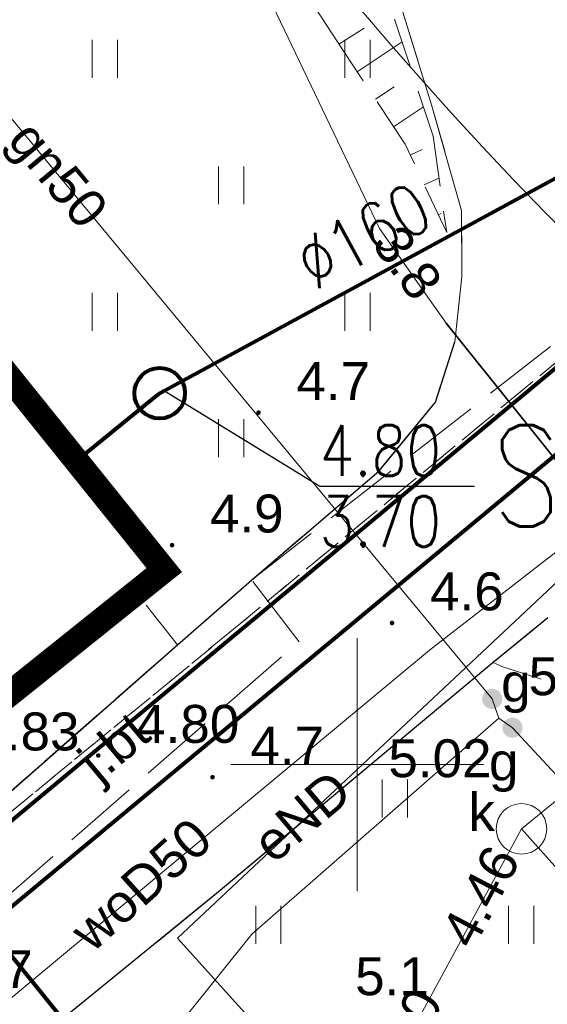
# Model space of a CAD drawing. Extents: x 5474185 to 5474933, y 5916077 to 5916824.
# Tile 154 of 256: x 5474593 to 5474604, y 5916295 to 5916315. Entities that reach past the tile are written whole.
import ezdxf
from ezdxf.enums import TextEntityAlignment as Align

# ---------------------------------------------------------------- set-up
doc = ezdxf.new("R2010")
doc.units = 0
for name, pattern in [('PRZER1-1', [1, 0.5, -0.5]), ('PRZER2-1', [1.5, 1, -0.5]), ('PRZER3-1', [2, 1.5, -0.5])]:
    doc.linetypes.add(name, pattern=pattern)
for name, color, linetype, lineweight in [('GESBZO', 253, 'CONTINUOUS', 50), ('GESUZY', 253, 'CONTINUOUS', 18), ('GSLKRW', 253, 'CONTINUOUS', 25), ('GSPWPN', 253, 'CONTINUOUS', 13), ('GSPWPN_O', 253, 'CONTINUOUS', 13), ('GSPWPS', 253, 'CONTINUOUS', 13), ('GSPWPS_O', 253, 'CONTINUOUS', 13), ('GSSKOA', 253, 'CONTINUOUS', 18), ('GSSKOA_O', 253, 'CONTINUOUS', 18), ('GSSKOD', 253, 'CONTINUOUS', 18), ('GSSUTR', 254, 'CONTINUOUS', 18), ('GSSZSN', 254, 'CONTINUOUS', 18), ('GULEPR', 254, 'CONTINUOUS', 18), ('GULEPR_O', 254, 'CONTINUOUS', 18), ('GULGPR', 254, 'CONTINUOUS', 18), ('GULGPR_O', 254, 'CONTINUOUS', 18), ('GULKPR', 7, 'CONTINUOUS', 18), ('GULKPR_O', 254, 'CONTINUOUS', 18), ('GULLOB', 254, 'CONTINUOUS', 35), ('GULTPR', 254, 'CONTINUOUS', 18), ('GULWPR', 7, 'CONTINUOUS', 18), ('GULWPR_O', 254, 'CONTINUOUS', 18), ('GUPGZA', 253, 'CONTINUOUS', 18), ('GUPGZA_O', 253, 'CONTINUOUS', 18), ('GUPPRZ_O', 40, 'CONTINUOUS', 18), ('GUSKSD', 253, 'CONTINUOUS', 18), ('GUSKSD_O', 253, 'CONTINUOUS', 18), ('IS HP zasięg', 251, 'CONTINUOUS', 20), ('IS ks', 34, 'CONTINUOUS', 40), ('IS opis', 7, 'CONTINUOUS', 20), ('IS w', 4, 'CONTINUOUS', 60), ('Ramka sekcyjna', 253, 'CONTINUOUS', 18)]:
    doc.layers.add(name, color=color, linetype=linetype, lineweight=lineweight)
for name, color, linetype in [('I-SCIANA', 12, 'CONTINUOUS'), ('ks_Linie_odn', 2, 'CONTINUOUS'), ('ks_Opis_PZ_1', 2, 'CONTINUOUS'), ('ks_Teksty', 2, 'CONTINUOUS')]:
    doc.layers.add(name, color=color, linetype=linetype)
doc.styles.add('Arial', font='arial.ttf')
doc.styles.get("Standard").update_dxf_attribs({"font": 'simplex.shx'})

msp = doc.modelspace()

# ---------------------------------------------------------------- hatches: boundary and pattern name
at = {"layer": 'GSPWPN'}
for points in [[(5474598.049999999, 5916306.914999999), (5474598.038353, 5916306.916533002), (5474598.027499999, 5916306.921029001), (5474598.018180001, 5916306.928180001), (5474598.011029, 5916306.937499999), (5474598.006533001, 5916306.948353), (5474598.005, 5916306.96), (5474598.006533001, 5916306.971646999), (5474598.011029, 5916306.9825), (5474598.018180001, 5916306.99182), (5474598.027499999, 5916306.998971), (5474598.038353, 5916307.003466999), (5474598.049999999, 5916307.005), (5474598.061646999, 5916307.003466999), (5474598.0725, 5916306.998971), (5474598.081819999, 5916306.99182), (5474598.088970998, 5916306.9825), (5474598.093466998, 5916306.971646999), (5474598.095, 5916306.96), (5474598.093466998, 5916306.948353), (5474598.088970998, 5916306.937499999), (5474598.081819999, 5916306.928180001), (5474598.0725, 5916306.921029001), (5474598.061646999, 5916306.916533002)], [(5474596.34, 5916304.294999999), (5474596.328352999, 5916304.296533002), (5474596.317499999, 5916304.301029), (5474596.308180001, 5916304.308180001), (5474596.301029, 5916304.3175), (5474596.296533, 5916304.328353), (5474596.295, 5916304.34), (5474596.296533, 5916304.351647), (5474596.301029, 5916304.3625), (5474596.308180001, 5916304.37182), (5474596.317499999, 5916304.378971), (5474596.328352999, 5916304.383466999), (5474596.34, 5916304.385), (5474596.351647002, 5916304.383466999), (5474596.3625, 5916304.378971), (5474596.37182, 5916304.37182), (5474596.378971, 5916304.3625), (5474596.383467, 5916304.351647), (5474596.385, 5916304.34), (5474596.383467, 5916304.328353), (5474596.378971, 5916304.3175), (5474596.37182, 5916304.308180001), (5474596.3625, 5916304.301029), (5474596.351647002, 5916304.296533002)], [(5474600.689999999, 5916302.755), (5474600.678352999, 5916302.756533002), (5474600.667499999, 5916302.761029), (5474600.658179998, 5916302.768180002), (5474600.651029, 5916302.7775), (5474600.646532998, 5916302.788353), (5474600.644999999, 5916302.800000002), (5474600.646532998, 5916302.811647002), (5474600.651029, 5916302.8225), (5474600.658179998, 5916302.831819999), (5474600.667499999, 5916302.838971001), (5474600.678352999, 5916302.843467), (5474600.689999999, 5916302.845000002), (5474600.701646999, 5916302.843467), (5474600.712499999, 5916302.838971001), (5474600.721819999, 5916302.831819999), (5474600.728970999, 5916302.8225), (5474600.733466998, 5916302.811647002), (5474600.734999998, 5916302.800000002), (5474600.733466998, 5916302.788353), (5474600.728970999, 5916302.7775), (5474600.721819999, 5916302.768180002), (5474600.712499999, 5916302.761029), (5474600.701646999, 5916302.756533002)], [(5474597.140000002, 5916299.705), (5474597.128353, 5916299.706533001), (5474597.1175, 5916299.711029), (5474597.108180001, 5916299.71818), (5474597.101029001, 5916299.7275), (5474597.096533, 5916299.738353), (5474597.095000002, 5916299.75), (5474597.096533, 5916299.761647), (5474597.101029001, 5916299.7725), (5474597.108180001, 5916299.78182), (5474597.1175, 5916299.788971), (5474597.128353, 5916299.793467), (5474597.140000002, 5916299.794999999), (5474597.151647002, 5916299.793467), (5474597.1625, 5916299.788971), (5474597.17182, 5916299.78182), (5474597.178971, 5916299.7725), (5474597.183466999, 5916299.761647), (5474597.185000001, 5916299.75), (5474597.183466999, 5916299.738353), (5474597.178971, 5916299.7275), (5474597.17182, 5916299.71818), (5474597.1625, 5916299.711029), (5474597.151647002, 5916299.706533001)]]:
    msp.add_hatch(color=256, dxfattribs=at).paths.add_polyline_path(points)
at = {"layer": 'GSPWPS'}
msp.add_hatch(color=256, dxfattribs=at).paths.add_polyline_path([(5474594.879999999, 5916300.135000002), (5474594.868353, 5916300.136533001), (5474594.8575, 5916300.141029), (5474594.848180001, 5916300.14818), (5474594.841029, 5916300.157500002), (5474594.836533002, 5916300.168353), (5474594.835, 5916300.18), (5474594.836533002, 5916300.191647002), (5474594.841029, 5916300.202500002), (5474594.848180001, 5916300.21182), (5474594.8575, 5916300.218971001), (5474594.868353, 5916300.223467), (5474594.879999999, 5916300.225000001), (5474594.891647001, 5916300.223467), (5474594.9025, 5916300.218971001), (5474594.91182, 5916300.21182), (5474594.918971, 5916300.202500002), (5474594.923467, 5916300.191647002), (5474594.924999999, 5916300.18), (5474594.923467, 5916300.168353), (5474594.918971, 5916300.157500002), (5474594.91182, 5916300.14818), (5474594.9025, 5916300.141029), (5474594.891647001, 5916300.136533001)])
at = {"layer": 'GUPGZA'}
for points in [[(5474602.67, 5916301.099999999), (5474602.618236, 5916301.106815), (5474602.57, 5916301.126794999), (5474602.528579, 5916301.158578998), (5474602.496794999, 5916301.199999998), (5474602.476815, 5916301.248236), (5474602.47, 5916301.299999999), (5474602.476815, 5916301.351763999), (5474602.496794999, 5916301.4), (5474602.528579, 5916301.441421), (5474602.57, 5916301.473205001), (5474602.618236, 5916301.493185), (5474602.67, 5916301.499999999), (5474602.721764, 5916301.493185), (5474602.77, 5916301.473205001), (5474602.811420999, 5916301.441421), (5474602.843205, 5916301.4), (5474602.863185, 5916301.351763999), (5474602.87, 5916301.299999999), (5474602.863185, 5916301.248236), (5474602.843205, 5916301.199999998), (5474602.811420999, 5916301.158578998), (5474602.77, 5916301.126794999), (5474602.721764, 5916301.106815)], [(5474603.070000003, 5916300.530000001), (5474603.018236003, 5916300.536815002), (5474602.970000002, 5916300.556795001), (5474602.928579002, 5916300.588579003), (5474602.896795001, 5916300.630000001), (5474602.876815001, 5916300.678236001), (5474602.870000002, 5916300.730000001), (5474602.876815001, 5916300.781764), (5474602.896795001, 5916300.830000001), (5474602.928579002, 5916300.871421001), (5474602.970000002, 5916300.903205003), (5474603.018236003, 5916300.923185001), (5474603.070000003, 5916300.930000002), (5474603.121764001, 5916300.923185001), (5474603.170000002, 5916300.903205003), (5474603.211421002, 5916300.871421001), (5474603.243205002, 5916300.830000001), (5474603.263185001, 5916300.781764), (5474603.270000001, 5916300.730000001), (5474603.263185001, 5916300.678236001), (5474603.243205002, 5916300.630000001), (5474603.211421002, 5916300.588579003), (5474603.170000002, 5916300.556795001), (5474603.121764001, 5916300.536815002)]]:
    msp.add_hatch(color=256, dxfattribs=at).paths.add_polyline_path(points)

# ---------------------------------------------------------------- linework, layer by layer
at = {"layer": 'GESBZO', "linetype": 'Continuous', "lineweight": 53}
for p, q in [((5474577.13, 5916327.55, 10.18), (5474596.14, 5916303.81, 10.18)), ((5474596.14, 5916303.81, 10.18), (5474587.1, 5916296.61, 10.18))]:
    msp.add_line(p, q, dxfattribs=at)
at = {"layer": 'GESUZY', "linetype": 'PRZER1-1', "lineweight": 13}
for p, q in [((5474597.45, 5916302.59, 10.08), (5474608.1, 5916311.4, 10.08)), ((5474608.1, 5916311.4, 10.08), (5474597.45, 5916302.59, 10.08)), ((5474589, 5916295.66, 10.08), (5474597.45, 5916302.59, 10.08)), ((5474597.45, 5916302.59, 10.08), (5474589, 5916295.66, 10.08))]:
    msp.add_line(p, q, dxfattribs=at)
at = {"layer": 'GSLKRW', "linetype": 'Continuous', "lineweight": 30}
for p, q in [((5474601.55, 5916307.17, 10.18), (5474601.93, 5916308.36, 10.18)), ((5474600.43, 5916305.8, 10.18), (5474601.55, 5916307.17, 10.18)), ((5474597.91, 5916303.65, 10.18), (5474600.43, 5916305.8, 10.18)), ((5474596.45, 5916302.37, 10.18), (5474597.91, 5916303.65, 10.18)), ((5474603.77, 5916302.9, 10.18), (5474602.69, 5916302.02, 10.18)), ((5474591.85, 5916298.33, 10.18), (5474596.45, 5916302.37, 10.18)), ((5474602.69, 5916302.02, 10.18), (5474597.22, 5916297.45, 10.18)), ((5474597.22, 5916297.45, 10.18), (5474593.33, 5916294.29, 10.18))]:
    msp.add_line(p, q, dxfattribs=at)
at = {"layer": 'GSSKOA', "linetype": 'PRZER3-1', "lineweight": 13}
for p, q in [((5474600.9, 5916314.88, 10.18), (5474601.46, 5916313.09, 10.18)), ((5474601.46, 5916313.09, 10.18), (5474602.06, 5916310.96, 10.18)), ((5474597.91, 5916303.65, 10.18), (5474607.3, 5916310.98, 10.18)), ((5474597.91, 5916303.65, 10.18), (5474607.3, 5916310.98, 10.18)), ((5474602.06, 5916310.96, 10.18), (5474602.07, 5916309.65, 10.18)), ((5474602.07, 5916309.65, 10.18), (5474601.93, 5916308.36, 10.18)), ((5474601.93, 5916308.36, 10.18), (5474601.55, 5916307.17, 10.18)), ((5474601.55, 5916307.17, 10.18), (5474600.43, 5916305.8, 10.18)), ((5474600.43, 5916305.8, 10.18), (5474597.91, 5916303.65, 10.18)), ((5474597.91, 5916303.65, 10.18), (5474596.45, 5916302.37, 10.18)), ((5474598.85, 5916302.43, 10.18), (5474597.91, 5916303.65, 10.18)), ((5474603.77, 5916302.9, 10.18), (5474602.69, 5916302.02, 10.18)), ((5474596.45, 5916302.37, 10.18), (5474591.85, 5916298.33, 10.18)), ((5474592.85, 5916297.2, 10.18), (5474598.85, 5916302.43, 10.18)), ((5474602.69, 5916302.02, 10.18), (5474597.22, 5916297.45, 10.18)), ((5474597.22, 5916297.45, 10.18), (5474593.33, 5916294.29, 10.18))]:
    msp.add_line(p, q, dxfattribs=at)
at = {"layer": 'GSSKOD', "linetype": 'PRZER2-1', "lineweight": 13}
for p, q in [((5474595.63, 5916303.4, 10.18), (5474587.1, 5916296.61, 10.18)), ((5474596.45, 5916302.37, 10.18), (5474595.63, 5916303.4, 10.18)), ((5474602.69, 5916302.02, 10.18), (5474603.77, 5916302.9, 10.18)), ((5474591.85, 5916298.33, 10.18), (5474596.45, 5916302.37, 10.18)), ((5474602.86, 5916301.94, 10.18), (5474602.69, 5916302.02, 10.18)), ((5474606.49, 5916300.76, 10.18), (5474602.86, 5916301.94, 10.18))]:
    msp.add_line(p, q, dxfattribs=at)
at = {"layer": 'GSSUTR', "linetype": 'PRZER2-1', "lineweight": 13}
for p, q in [((5474596.14, 5916303.81, 10.1), (5474577.13, 5916327.55, 10.1)), ((5474600.9, 5916314.88, 10.1), (5474601.46, 5916313.09, 10.1)), ((5474601.46, 5916313.09, 10.1), (5474602.06, 5916310.96, 10.1)), ((5474602.06, 5916310.96, 10.1), (5474602.07, 5916309.65, 10.1)), ((5474602.07, 5916309.65, 10.1), (5474601.93, 5916308.36, 10.1)), ((5474601.93, 5916308.36, 10.1), (5474601.55, 5916307.17, 10.1)), ((5474601.55, 5916307.17, 10.1), (5474600.43, 5916305.8, 10.1)), ((5474600.43, 5916305.8, 10.1), (5474597.91, 5916303.65, 10.1)), ((5474595.63, 5916303.4, 10.1), (5474596.14, 5916303.81, 10.1)), ((5474597.91, 5916303.65, 10.1), (5474596.45, 5916302.37, 10.1)), ((5474596.45, 5916302.37, 10.1), (5474595.63, 5916303.4, 10.1))]:
    msp.add_line(p, q, dxfattribs=at)
at = {"layer": 'GSSUTR', "elevation": 10.1, "flags": 128}
for points in [[(5474594.75834, 5916314.329393), (5474594.75834, 5916313.579393)], [(5474595.25834, 5916313.579393), (5474595.25834, 5916314.329393)], [(5474599.75834, 5916314.329393), (5474599.75834, 5916313.579393)], [(5474600.25834, 5916313.579393), (5474600.25834, 5916314.329393)], [(5474597.25834, 5916311.829393), (5474597.25834, 5916311.079393)], [(5474597.75834, 5916311.079393), (5474597.75834, 5916311.829393)], [(5474594.75834, 5916309.329393), (5474594.75834, 5916308.579393)], [(5474595.25834, 5916308.579393), (5474595.25834, 5916309.329393)], [(5474599.75834, 5916309.329393), (5474599.75834, 5916308.579393)], [(5474600.25834, 5916308.579393), (5474600.25834, 5916309.329393)], [(5474597.25834, 5916306.829393), (5474597.25834, 5916306.079393)], [(5474597.75834, 5916306.079393), (5474597.75834, 5916306.829393)], [(5474600.493340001, 5916299.705848), (5474600.493340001, 5916298.955848)], [(5474600.993340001, 5916298.955848), (5474600.993340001, 5916299.705848)], [(5474597.993340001, 5916297.205848), (5474597.993340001, 5916296.455848)], [(5474598.493340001, 5916296.455848), (5474598.493340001, 5916297.205848)], [(5474602.993340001, 5916297.205848), (5474602.993340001, 5916296.455848)], [(5474603.493340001, 5916296.455848), (5474603.493340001, 5916297.205848)]]:
    msp.add_lwpolyline(points, dxfattribs=at)
at = {"layer": 'GSSZSN', "linetype": 'PRZER2-1', "lineweight": 13}
for p, q in [((5474599.72, 5916314.12, 10.06), (5474597.63, 5916317.34, 10.06)), ((5474600.74, 5916314.74, 10.06), (5474601.5, 5916312.43, 10.06)), ((5474600.95, 5916312.27, 10.06), (5474599.72, 5916314.12, 10.06)), ((5474601.5, 5916312.43, 10.06), (5474601.77, 5916310.52, 10.06)), ((5474601.77, 5916310.52, 10.06), (5474600.95, 5916312.27, 10.06))]:
    msp.add_line(p, q, dxfattribs=at)
at = {"layer": 'GSSZSN', "linetype": 'Continuous', "lineweight": 18, "elevation": 10.06, "flags": 128}
for points in [[(5474599.640154, 5916314.243017), (5474600.137262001, 5916314.565673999)], [(5474599.999632, 5916313.699415), (5474600.888026, 5916314.290078)], [(5474600.360462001, 5916313.156703), (5474600.72988, 5916313.402315)], [(5474600.721293, 5916312.61399), (5474601.310567, 5916313.005778)], [(5474601.051254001, 5916312.05391), (5474601.286619, 5916312.164194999)], [(5474601.327777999, 5916311.463766), (5474601.617404, 5916311.599476)], [(5474601.604303, 5916310.873622), (5474601.658563, 5916310.899047)]]:
    msp.add_lwpolyline(points, dxfattribs=at)
at = {"layer": 'GULEPR', "linetype": 'Continuous', "lineweight": 13}
for p, q in [((5474609.84, 5916309.15, 10.14), (5474596.45, 5916296.57, 10.14)), ((5474596.45, 5916296.57, 10.14), (5474601.11, 5916291.39, 10.14))]:
    msp.add_line(p, q, dxfattribs=at)
at = {"layer": 'GULGPR', "linetype": 'Continuous', "lineweight": 13}
for p, q in [((5474602.67, 5916301.3, 10.14), (5474588.44, 5916318.47, 10.14)), ((5474602.8, 5916300.92, 10.14), (5474602.67, 5916301.3, 10.14)), ((5474597.92, 5916296.65, 10.14), (5474602.8, 5916300.92, 10.14)), ((5474602.8, 5916300.92, 10.14), (5474603.07, 5916300.73, 10.14)), ((5474603.07, 5916300.73, 10.14), (5474604.45, 5916299.24, 10.14)), ((5474596.53, 5916294.92, 10.14), (5474597.92, 5916296.65, 10.14))]:
    msp.add_line(p, q, dxfattribs=at)
at = {"layer": 'GULKPR', "linetype": 'Continuous', "lineweight": 18, "elevation": 10.14, "flags": 128}
for points in [[(5474603.25, 5916298.73), (5474620.14, 5916312.45)], [(5474597.96, 5916288.96), (5474603.25, 5916298.73)], [(5474606.27, 5916295.35), (5474603.25, 5916298.73)]]:
    msp.add_lwpolyline(points, dxfattribs=at)
at = {"layer": 'GULLOB', "linetype": 'Continuous', "lineweight": 35, "elevation": 10.12, "flags": 128}
msp.add_lwpolyline([(5474606.21, 5916303.17), (5474601.76, 5916308.73)], dxfattribs=at)
at = {"layer": 'GULTPR', "linetype": 'Continuous', "lineweight": 13}
for p, q in [((5474600.44, 5916310.6, 10.14), (5474597.42, 5916316.92, 10.14)), ((5474601.76, 5916308.73, 10.14), (5474600.44, 5916310.6, 10.14)), ((5474606.21, 5916303.17, 10.14), (5474601.76, 5916308.73, 10.14))]:
    msp.add_line(p, q, dxfattribs=at)
at = {"layer": 'GULWPR', "linetype": 'Continuous', "lineweight": 13}
for p, q in [((5474601.43, 5916302.26, 10.14), (5474604.76, 5916304.85, 10.14)), ((5474590.79, 5916293.42, 10.14), (5474601.43, 5916302.26, 10.14))]:
    msp.add_line(p, q, dxfattribs=at)
at = {"layer": 'GUSKSD', "linetype": 'Continuous', "lineweight": 13, "extrusion": (0, 0, -1)}
for start, end in [(270, 90), (90, 270)]:
    msp.add_arc((-5474603.25, 5916298.73, -10.14), 0.5, start, end, dxfattribs=at)
at = {"layer": 'I-SCIANA', "const_width": 0.5, "elevation": 10.14}
msp.add_lwpolyline([(5474568.257205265, 5916320.572934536), (5474577.13, 5916327.55), (5474596.185616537, 5916303.846672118), (5474587.117386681, 5916296.588278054)], close=True, dxfattribs=at)
at = {"layer": 'IS HP zasięg', "lineweight": 15, "ltscale": 0.7}
msp.add_circle((5474657.383906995, 5916363.30952708, 10.18), 75, dxfattribs=at)
at = {"layer": 'IS HP zasięg', "lineweight": 20, "ltscale": 0.7}
msp.add_circle((5474618.317819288, 5916309.855134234, 10.16), 75, dxfattribs=at)
at = {"layer": 'IS ks', "lineweight": 80, "ltscale": 0.7}
for p, q in [((5474616.94, 5916318.67), (5474558.095713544, 5916269.726234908)), ((5474596.186258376, 5916307.392702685, 0.04414468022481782), (5474616.94, 5916318.67, 10.14)), ((5474596.008332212, 5916307.27257504), (5474594.43789043, 5916305.996881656))]:
    msp.add_line(p, q, dxfattribs=at)
msp.add_circle((5474596.095511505, 5916307.343392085), 0.5, dxfattribs=at)
at = {"layer": 'IS ks', "lineweight": 80, "ltscale": 0.7, "extrusion": (-0.5794162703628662, 0.713290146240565, 0.3943272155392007)}
msp.add_arc((-7979563.286342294, -449681.7498598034, 1047973.678767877), 0.5, 244.6789864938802, 270, dxfattribs=at)
at = {"layer": 'IS w', "lineweight": 80, "ltscale": 0.7}
for p, q in [((5474589.15099067, 5916293.855105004), (5474616.108343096, 5916316.252003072)), ((5474636.292730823, 5916243.037394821, 10.14), (5474592.694059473, 5916296.798782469, 10.14))]:
    msp.add_line(p, q, dxfattribs=at)
at = {"layer": 'ks_Linie_odn'}
msp.add_lwpolyline([(5474596.19, 5916307.39), (5474599.2595, 5916305.509), (5474602.3195, 5916305.509)], dxfattribs=at)
at = {"layer": 'Ramka sekcyjna', "linetype": 'Continuous', "lineweight": 18, "elevation": 100, "flags": 128}
for points in [[(5474600, 5916297.5), (5474600, 5916302.5)], [(5474602.5, 5916300), (5474597.5, 5916300)]]:
    msp.add_lwpolyline(points, dxfattribs=at)

# ---------------------------------------------------------------- texts
at = {"layer": 'GSPWPN_O', "linetype": 'Continuous', "lineweight": 0, "style": 'Arial'}
for s, p in [('4.7', (5474598.8, 5916307.21, 10.8)), ('4.9', (5474597.09, 5916304.59, 10.8)), ('4.6', (5474601.44, 5916303.05, 10.8)), ('4.7', (5474597.89, 5916300, 10.8)), ('4.7', (5474592.13, 5916295.58, 10.8)), ('5.1', (5474599.96, 5916295.44, 10.8))]:
    msp.add_text(s, height=0.75, dxfattribs=at).set_placement(p)
at = {"layer": 'GSPWPS_O', "linetype": 'Continuous', "lineweight": 0, "style": 'Arial'}
for s, p in [('4.83', (5474592.47, 5916300.28, 10.8)), ('4.80', (5474595.63, 5916300.43, 10.8))]:
    msp.add_text(s, height=0.75, dxfattribs=at).set_placement(p)
at = {"layer": 'GSSKOA_O', "linetype": 'Continuous', "lineweight": 0, "style": 'Arial'}
msp.add_text('j.bt.', height=0.75, rotation=39.957444, dxfattribs=at).set_placement((5474595.538477, 5916300.166582, 10.8), align=Align.CENTER)
at = {"layer": 'GULEPR_O', "linetype": 'Continuous', "lineweight": 0, "style": 'Arial'}
msp.add_text('eND', height=0.75, rotation=40.04989699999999, dxfattribs=at).set_placement((5474599.147059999, 5916298.694453, 10.8), align=Align.CENTER)
at = {"layer": 'GULGPR_O', "linetype": 'Continuous', "lineweight": 0, "style": 'Arial'}
msp.add_text('gn50', height=0.75, rotation=309.650957, dxfattribs=at).set_placement((5474593.804335, 5916311.43589, 10.8), align=Align.CENTER)
at = {"layer": 'GULKPR_O', "linetype": 'Continuous', "lineweight": 0, "style": 'Arial'}
msp.add_text('koD100', height=0.75, rotation=61.56652299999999, dxfattribs=at).set_placement((5474600.863076, 5916293.705264, 10.8), align=Align.CENTER)
at = {"layer": 'GULWPR_O', "linetype": 'Continuous', "lineweight": 0, "style": 'Arial'}
msp.add_text('woD50', height=0.75, rotation=41.898337, dxfattribs=at).set_placement((5474595.974985, 5916297.351514, 10.8), align=Align.CENTER)
at = {"layer": 'GUPGZA_O', "linetype": 'Continuous', "lineweight": 0, "style": 'Arial'}
for p in [(5474603.429455, 5916301.24506, 10.8), (5474603.18908, 5916299.684003, 10.8)]:
    msp.add_text('g', height=0.75, dxfattribs=at).set_placement(p, align=Align.RIGHT)
at = {"layer": 'GUPPRZ_O', "linetype": 'Continuous', "lineweight": 0, "style": 'Arial'}
for s, rotation, p in [('3.8', 305.74374, (5474600.268771, 5916310.300493, 10.8)), ('4.46', 62.31885500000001, (5474602.295487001, 5916296.318875, 10.8))]:
    msp.add_text(s, height=0.75, rotation=rotation, dxfattribs=at).set_placement(p)
for p in [(5474603.389506, 5916301.37245, 10.8), (5474600.618125, 5916299.750406, 10.8)]:
    msp.add_text('5.02', height=0.75, dxfattribs=at).set_placement(p)
at = {"layer": 'GUSKSD_O', "linetype": 'Continuous', "lineweight": 0, "style": 'Arial'}
msp.add_text('k', height=0.75, dxfattribs=at).set_placement((5474602.462013, 5916298.686642, 10.8), align=Align.CENTER)
at = {"layer": 'IS opis', "lineweight": 80, "ltscale": 0.7, "width": 0.8000000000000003}
msp.add_text('∅160', height=0.9999999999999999, rotation=28.51904758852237, dxfattribs=at).set_placement((5474599.15275661, 5916309.366249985, 13.73242736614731))
at = {"layer": 'ks_Opis_PZ_1', "width": 0.8}
msp.add_text('S20', height=2, dxfattribs=at).set_placement((5474602.6595, 5916304.709))
at = {"layer": 'ks_Teksty', "width": 0.8}
for s, p in [('4.80', (5474599.2595, 5916305.709)), ('3.70', (5474599.2595, 5916304.309))]:
    msp.add_text(s, height=1, dxfattribs=at).set_placement(p)

doc.saveas('drawing.dxf')
